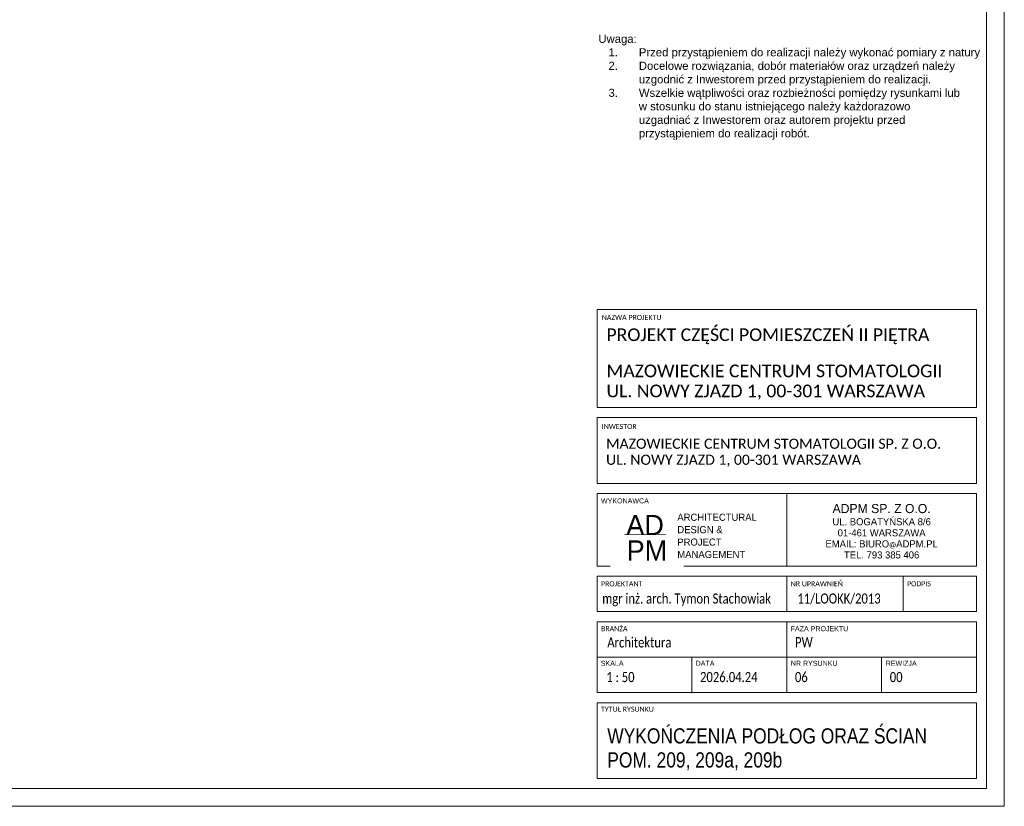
# Model space of a CAD drawing. Header units: centimetres. Extents: x 695802 to 711011, y 25963 to 44188.
# Tile 46 of 157: x 700680 to 701653, y 34777 to 35554. Entities that reach past the tile are written whole.
import ezdxf

# ---------------------------------------------------------------- set-up
doc = ezdxf.new("R2010")
doc.units = ezdxf.units.CM
doc.layers.get('0').update_dxf_attribs({"lineweight": 9})
doc.layers.add('Obrys powierzchni', color=50, linetype='Continuous', lineweight=9, plot=False)
doc.layers.add('S3_opisy', color=171, linetype='Continuous', lineweight=5)
doc.layers.add('S3_ramka', color=7, linetype='Continuous', lineweight=5)
doc.styles.add('Arial Narrow_4', font='ARIALN.TTF', dxfattribs={"height": 0.2})
doc.styles.add('Arial Narrow_5', font='ARIALN.TTF', dxfattribs={"height": 0.3})
doc.styles.add('Arial Narrow_7', font='ARIALN.TTF', dxfattribs={"height": 0.25})
doc.styles.add('Arial_4', font='arial.ttf', dxfattribs={"height": 0.1})
doc.styles.add('Arial_5', font='arial.ttf', dxfattribs={"height": 0.15})
doc.styles.get("Standard").update_dxf_attribs({"font": 'romans.shx'})

# ---------------------------------------------------------------- blocks, each defined once
blk = doc.blocks.new('zw$7FBA')
at = {"lineweight": 0, "ltscale": 1.6}
blk.add_line((-197.5, 291.4), (-197.5, 219.84), dxfattribs=at)
at = {"layer": 'S3_ramka'}
for p, q in [((-385, 376.4), (-385, 473.11)), ((-385, 473.11), (-10, 473.11)), ((-10, 376.4), (-10, 473.11)), ((-385, 376.4), (-10, 376.4)), ((-385, 301.4), (-385, 366.4)), ((-385, 366.4), (-10, 366.4)), ((-10, 301.4), (-10, 366.4)), ((-385, 301.4), (-10, 301.4)), ((-385, 291.4), (-10, 291.4)), ((-385, 219.84), (-385, 291.4)), ((-10, 219.84), (-10, 291.4)), ((-385, 219.84), (-10, 219.84)), ((-385, 174.84), (-385, 209.84)), ((-385, 209.84), (-10, 209.84)), ((-197.5, 174.84), (-197.5, 209.84)), ((-82.5, 174.84), (-82.5, 209.84)), ((-10, 174.84), (-10, 209.84)), ((-10, 174.84), (-385, 174.84)), ((-385, 164.84), (-385, 94.84)), ((-385, 164.84), (-10, 164.84)), ((-197.5, 164.84), (-197.5, 94.84)), ((-10, 164.84), (-10, 94.84)), ((-385, 129.84), (-10, 129.84)), ((-385, 94.84), (-10, 94.84)), ((-385, 84.84), (-385, 10)), ((-385, 84.84), (-10, 84.84)), ((-10, 84.84), (-10, 10)), ((-385, 10), (-10, 10))]:
    blk.add_line(p, q, dxfattribs=at)
for s, insert, char_height, width, attachment_point, line_spacing_factor, style in [('{\\A1;\\fCalibri Light|b0|i0|c238|p34;\\C7;MAZOWIECKIE CENTRUM STOMATOLOGII\\PUL. NOWY ZJAZD 1, 00-301 WARSZAWA}', (-375.67, 418.83), 12.5, 331.75, 1, 0.949189, 'Arial Narrow_7'), ('{\\A1;\\fCalibri Light|b0|i0|c238|p34;\\C7;MAZOWIECKIE CENTRUM STOMATOLOGII SP. Z O.O.\\PUL. NOWY ZJAZD 1, 00-301 WARSZAWA}', (-376.09, 345.65), 10, 380.0786, 1, 0.949189, 'Arial Narrow_4'), ('\\pxqc,t7.937503,15.874997,23.8125,31.750003,39.687497,47.625,55.562504,63.499997,71.4375,79.375003,87.312497,95.25,103.187503,111.124997,119.0625,127.000003,134.937497,142.875,150.812503,158.749997,166.6875,174.625003,182.562497,190.5,198.437503,206.374997,214.3125,222.250004,230.187497,238.125,246.062503,253.999997;{\\fTw Cen MT|b0|i0|c238|p34;\\H1.125x;ADPM SP. Z O.O.\\P\\H0.777778x;UL. BOGATYŃSKA 8/6 \\P01-461 WARSZAWA\\PEMAIL: BIURO\\H0.714286x;@\\H1.4x;ADPM.PL\\PTEL. 793 385 406}', (-103.75, 254.17), 8, 187.5, 5, 0.936439, 'Arial_5'), ('\\pxsm1.05,qc;{\\fTw Cen MT|b0|i0|c238|p34;AD}', (-337.51, 260.36), 20, 52.5066, 5, 0.936439, 'Arial_5'), ('\\pxql;{\\A1;\\fCalibri Light|b0|i0|c238|p34;\\W0.8;\\C7;11/LOOKK/2013}', (-186.96, 192.75), 10, 123.7234, 1, 0.949189, 'Arial Narrow_4')]:
    blk.add_mtext(s, dxfattribs=dict(at, insert=insert, char_height=char_height, width=width, attachment_point=attachment_point, line_spacing_factor=line_spacing_factor, style=style))
at = {"layer": 'S3_ramka', "char_height": 5, "attachment_point": 1, "style": 'Arial_4', "bg_fill": 3, "box_fill_scale": 1.25, "bg_fill_color": 256, "bg_fill_true_color": 13158600, "bg_fill_transparency": 0}
for s, insert, width, line_spacing_factor in [('\\pxt12.7,25.4,38.1,50.8,63.5,76.2,88.9,101.6,114.3,127,139.7,152.4,165.1,177.8,190.5,203.2,215.9,228.6,241.3,254,266.7,279.4,292.1,304.8,317.5,330.2,342.9,355.6,368.3,381,393.7,406.4;{\\fCalibri|b0|i0|c238|p34;NAZWA PROJEKTU}', (-380.35, 467.89), 95.6, 0.936439), ('\\pxt12.7,25.4,38.1,50.8,63.5,76.2,88.9,101.6,114.3,127,139.7,152.4,165.1,177.8,190.5,203.2,215.9,228.6,241.3,254,266.7,279.4,292.1,304.8,317.5,330.2,342.9,355.6,368.3,381,393.7,406.4;{\\fCalibri|b0|i0|c238|p34;INWESTOR }', (-380.35, 360.19), 98.25, 0.936439), ('{\\fCalibri|b0|i0|c238|p34;}WYKONAWCA', (-381.1, 286.73), 98.25, 0.936439), ('\\pxt12.7,25.4,38.1,50.8,63.5,76.2,88.9,101.6,114.3,127,139.7,152.4,165.1,177.8,190.5,203.2,215.9,228.6,241.3,254,266.7,279.4,292.1,304.8,317.5,330.2,342.9,355.6,368.3,381,393.7,406.4;{\\fCalibri|b0|i0|c238|p34;PROJEKTANT}', (-381.1, 204.81), 94.25, 0.936439), ('\\pxt12.7,25.4,38.1,50.8,63.5,76.2,88.9,101.6,114.3,127,139.7,152.4,165.1,177.8,190.5,203.2,215.9,228.6,241.3,254,266.7,279.4,292.1,304.8,317.5,330.2,342.9,355.6,368.3,381,393.7,406.4;{\\fCalibri|b0|i0|c238|p34;NR UPRAWNIEŃ}', (-193.6, 204.81), 94.25, 0.936439), ('\\pxt12.7,25.4,38.1,50.8,63.5,76.2,88.9,101.6,114.3,127,139.7,152.4,165.1,177.8,190.5,203.2,215.9,228.6,241.3,254,266.7,279.4,292.1,304.8,317.5,330.2,342.9,355.6,368.3,381,393.7,406.4;{\\fCalibri|b0|i0|c238|p34;PODPIS}', (-78.6, 204.81), 55.45, 0.936439), ('\\pxt1.25,2.5,3.75,5,6.25,7.5,8.75,10,11.25,12.5,13.75,15,16.25,17.5,18.75,20,21.25,22.5,23.75,25,26.25,27.5,28.75,30,31.25,32.5,33.75,35,36.25,37.5,38.75,40;{\\fCalibri|b0|i0|c238|p34;BRANŻA}', (-381.03, 160.44), 94.25, 0.949189), ('\\pxt1.25,2.5,3.75,5,6.25,7.5,8.75,10,11.25,12.5,13.75,15,16.25,17.5,18.75,20,21.25,22.5,23.75,25,26.25,27.5,28.75,30,31.25,32.5,33.75,35,36.25,37.5,38.75,40;{FAZA PROJEKTU}', (-193.68, 160.44), 94.25, 0.949189), ('\\pxt1.25,2.5,3.75,5,6.25,7.5,8.75,10,11.25,12.5,13.75,15,16.25,17.5,18.75,20,21.25,22.5,23.75,25,26.25,27.5,28.75,30,31.25,32.5,33.75,35,36.25,37.5,38.75,40;{SKALA}', (-381.29, 126.26), 94.25, 0.949189), ('\\pxt1.25,2.5,3.75,5,6.25,7.5,8.75,10,11.25,12.5,13.75,15,16.25,17.5,18.75,20,21.25,22.5,23.75,25,26.25,27.5,28.75,30,31.25,32.5,33.75,35,36.25,37.5,38.75,40;NR RYSUNKU', (-193.47, 126.26), 94.25, 0.949189), ('\\pxt1.25,2.5,3.75,5,6.25,7.5,8.75,10,11.25,12.5,13.75,15,16.25,17.5,18.75,20,21.25,22.5,23.75,25,26.25,27.5,28.75,30,31.25,32.5,33.75,35,36.25,37.5,38.75,40;{\\fCalibri|b0|i0|c238|p34;TYTUŁ RYSUNKU }', (-381.1, 80.91), 94.25, 0.949189)]:
    blk.add_mtext(s, dxfattribs=dict(at, insert=insert, width=width, line_spacing_factor=line_spacing_factor))
at = {"layer": 'S3_ramka', "insert": (-335.68, 235.21), "char_height": 20, "width": 52.5066, "attachment_point": 5, "line_spacing_factor": 0.936439, "style": 'Arial_5', "bg_fill": 2}
blk.add_mtext('{\\fTw Cen MT|b0|i0|c238|p34;PM}', dxfattribs=at)
at = {"lineweight": 0, "ltscale": 1.6, "const_width": 0.7}
blk.add_lwpolyline([(-357.95, 251.09), (-316.73, 251.09)], dxfattribs=at)
at = {"layer": 'S3_ramka'}
for p, q in [((-291.25, 129.84), (-291.25, 94.34)), ((-103.75, 129.84), (-103.75, 94.84))]:
    blk.add_line(p, q, dxfattribs=at)
for s, insert, char_height, width, attachment_point, line_spacing_factor, style in [('\\pxql;{\\fCalibri Light|b0|i0|c238|p34;PROJEKT CZĘŚCI POMIESZCZEŃ II PIĘTRA}', (-375.67, 454.57), 12.5, 352.9, 1, 0.949189, 'Arial Narrow_7'), ('\\pxsm1.05,ql;{\\fTw Cen MT|b0|i0|c238|p34;ARCHITECTURAL\\PDESIGN &\\PPROJECT\\PMANAGEMENT}', (-233.65, 249.6), 7, 143.9651, 5, 0.936439, 'Arial_5'), ('\\pxql;{\\A1;\\fCalibri Light|b0|i0|c238|p34;\\W0.8;\\C7;mgr inż. arch. Tymon Stachowiak}', (-379.86, 192.75), 10, 199.3828, 1, 0.949189, 'Arial Narrow_4'), ('\\pxt6.35,12.7,19.05,25.4,31.75,38.1,44.45,50.8,57.15,63.5,69.85,76.2,82.55,88.9,95.25,101.6,107.95,114.3,120.65,127,133.35,139.7,146.05,152.4,158.75,165.1,171.45,177.8,184.15,190.5,196.85,203.2;{\\fCalibri|b0|i0|c238|p34;\\W0.8;Architektura}', (-374.85, 149.41), 10, 141.9, 1, 0.949189, 'Arial Narrow_4')]:
    blk.add_mtext(s, dxfattribs=dict(at, insert=insert, char_height=char_height, width=width, attachment_point=attachment_point, line_spacing_factor=line_spacing_factor, style=style))
at = {"layer": 'S3_ramka', "char_height": 5, "attachment_point": 1, "line_spacing_factor": 0.949189, "style": 'Arial_4', "bg_fill": 3, "box_fill_scale": 1.25, "bg_fill_color": 256, "bg_fill_true_color": 13158600, "bg_fill_transparency": 0}
for s, insert, width in [('\\pxt1.25,2.5,3.75,5,6.25,7.5,8.75,10,11.25,12.5,13.75,15,16.25,17.5,18.75,20,21.25,22.5,23.75,25,26.25,27.5,28.75,30,31.25,32.5,33.75,35,36.25,37.5,38.75,40;DATA', (-287.54, 126.26), 56.7746), ('\\pxt1.25,2.5,3.75,5,6.25,7.5,8.75,10,11.25,12.5,13.75,15,16.25,17.5,18.75,20,21.25,22.5,23.75,25,26.25,27.5,28.75,30,31.25,32.5,33.75,35,36.25,37.5,38.75,40;REWIZJA', (-99.72, 126.26), 64.4403)]:
    blk.add_mtext(s, dxfattribs=dict(at, insert=insert, width=width))

msp = doc.modelspace()

# ---------------------------------------------------------------- linework, layer by layer
at = {"layer": 'Obrys powierzchni', "ltscale": 1.6}
for points in [[(699552.62, 36262.32), (701652.62, 36262.32), (701652.62, 34777.32), (699552.62, 34777.32)], [(699570.12, 36244.82), (701635.12, 36244.82), (701635.12, 34794.82), (699570.12, 34794.82)]]:
    msp.add_lwpolyline(points, close=True, dxfattribs=at)

# ---------------------------------------------------------------- texts
at = {"layer": 'S3_opisy', "ltscale": 1.6, "insert": (701251.46, 35539.46), "char_height": 10, "width": 361.0233, "attachment_point": 1}
msp.add_mtext('\\pxql;{\\A1;\\fArial|b0|i0|c238|p34;\\H0.8x;Uwaga:\\P\\pi-3,l4,t4;1.^IPrzed przystąpieniem do realizacji należy wykonać pomiary z natury \\P2.^IDocelowe rozwiązania, dobór materiałów oraz urządzeń należy uzgodnić z Inwestorem przed przystąpieniem do realizacji.\\P3.^IWszelkie wątpliwości oraz rozbieżności pomiędzy rysunkami lub w stosunku do stanu istniejącego należy każdorazowo uzgadniać z Inwestorem oraz autorem projektu przed przystąpieniem do realizacji robót.}', dxfattribs=at)
at = {"layer": 'S3_ramka', "insert": (701260.27, 34833.6), "char_height": 15, "width": 343.65, "attachment_point": 4, "line_spacing_factor": 0.949189, "style": 'Arial Narrow_5'}
msp.add_mtext('\\pxt4.23333,8.46667,12.7,16.93333,21.16667,25.4,29.63333,33.86667,38.1,42.33333,46.56667,50.8,55.03333,59.26667,63.5,67.73333,71.96667,76.2,80.43333,84.66667,88.9,93.13333,97.36667,101.6,105.83333,110.06667,114.3,118.53333,122.76667,127,131.23333,135.46667;WYKOŃCZENIA PODŁOG ORAZ ŚCIAN\\PPOM. {\\fArial Narrow|b0|i0|c1|p34;2\\fArial Narrow|b0|i0|c238|p34;09\\fArial Narrow|b0|i0|c1|p34;, 209a, 209b}', dxfattribs=at)

# ---------------------------------------------------------------- next in the draw order: texts
at = {"layer": 'S3_ramka', "char_height": 10, "line_spacing_factor": 0.949189, "style": 'Arial Narrow_4', "bg_fill": 2}
for s, insert, width, attachment_point in [('\\pxt6.35,12.7,19.05,25.4,31.75,38.1,44.45,50.8,57.15,63.5,69.85,76.2,82.55,88.9,95.25,101.6,107.95,114.3,120.65,127,133.35,139.7,146.05,152.4,158.75,165.1,171.45,177.8,184.15,190.5,196.85,203.2;{\\fCalibri|b0|i0|c238|p34;\\W0.8;PW}', (701445.79, 34944.46), 141.9, 1), ('\\pxql,t6.35,12.7,19.05,25.4,31.75,38.1,44.45,50.8,57.15,63.5,69.85,76.2,82.55,88.9,95.25,101.6,107.95,114.3,120.65,127,133.35,139.7,146.05,152.4,158.75,165.1,171.45,177.8,184.15,190.5,196.85,203.2;{\\fCalibri|b0|i0|c238|p34;\\W0.8; 1 : 50}', (701301.77, 34910.01), 90.65, 2)]:
    msp.add_mtext(s, dxfattribs=dict(at, insert=insert, width=width, attachment_point=attachment_point))

# ---------------------------------------------------------------- next in the draw order: texts
at = {"layer": 'S3_ramka', "insert": (701397.26, 34910.01), "char_height": 10, "width": 90.65, "attachment_point": 2, "line_spacing_factor": 0.949189, "style": 'Arial Narrow_4'}
msp.add_mtext('\\pxql,t6.35,12.7,19.05,25.4,31.75,38.1,44.45,50.8,57.15,63.5,69.85,76.2,82.55,88.9,95.25,101.6,107.95,114.3,120.65,127,133.35,139.7,146.05,152.4,158.75,165.1,171.45,177.8,184.15,190.5,196.85,203.2;{\\fCalibri|b0|i0|c238|p34;\\W0.8;2026.04.24}', dxfattribs=at)

# ---------------------------------------------------------------- next in the draw order: block references
at = {"ltscale": 1.6}
msp.add_blockref('zw$7FBA', (701635.12, 34794.82), dxfattribs=at)

# ---------------------------------------------------------------- next in the draw order: texts
at = {"layer": 'S3_ramka', "char_height": 10, "width": 90.65, "attachment_point": 2, "line_spacing_factor": 0.949189, "style": 'Arial Narrow_4'}
for s, insert in [('\\pxql,t6.35,12.7,19.05,25.4,31.75,38.1,44.45,50.8,57.15,63.5,69.85,76.2,82.55,88.9,95.25,101.6,107.95,114.3,120.65,127,133.35,139.7,146.05,152.4,158.75,165.1,171.45,177.8,184.15,190.5,196.85,203.2;{\\fCalibri|b0|i0|c238|p34;\\W0.8;06}', (701491.01, 34910.01)), ('\\pxql,t6.35,12.7,19.05,25.4,31.75,38.1,44.45,50.8,57.15,63.5,69.85,76.2,82.55,88.9,95.25,101.6,107.95,114.3,120.65,127,133.35,139.7,146.05,152.4,158.75,165.1,171.45,177.8,184.15,190.5,196.85,203.2;{\\fCalibri|b0|i0|c238|p34;\\W0.8;00}', (701584.76, 34910.01))]:
    msp.add_mtext(s, dxfattribs=dict(at, insert=insert))

doc.saveas('drawing.dxf')
